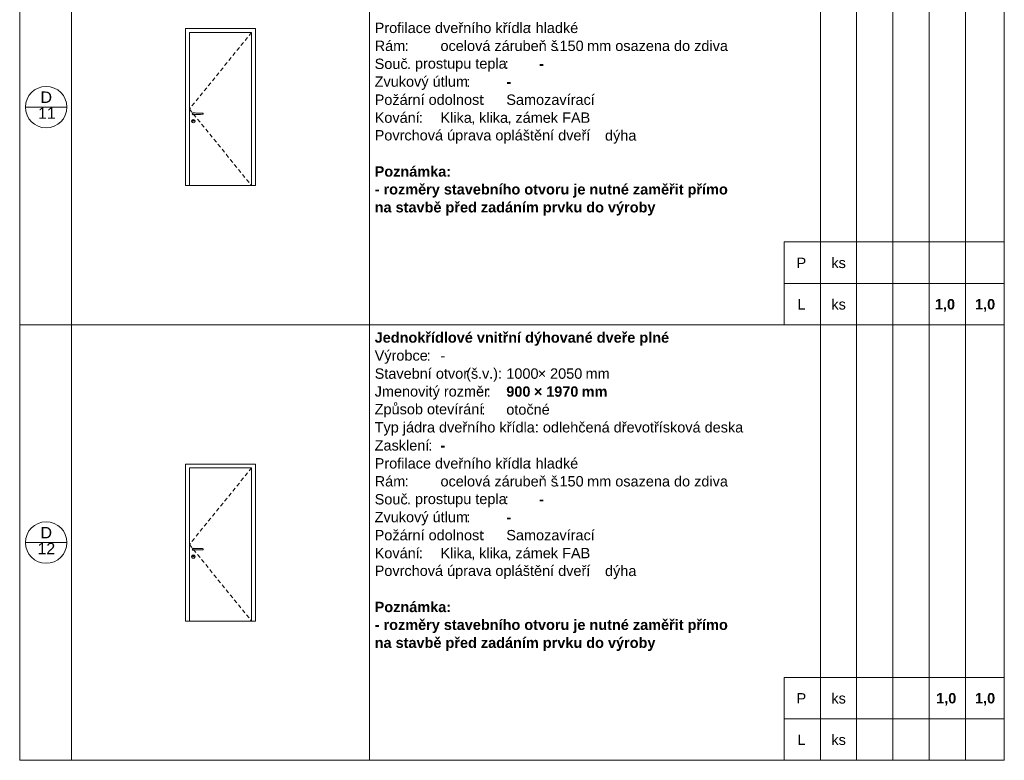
# Model space of a CAD drawing. Header units: millimetres. Extents: x 15381 to 191117, y -190522 to 367005.
# Tile 71 of 79: x 130117 to 149117, y 266604 to 280891. Entities that reach past the tile are written whole.
import ezdxf

# ---------------------------------------------------------------- set-up
doc = ezdxf.new("R2010")
doc.units = ezdxf.units.MM
doc.header["$MEASUREMENT"] = 0
doc.linetypes.add('Čárkovaná S', pattern=[125, 75, -50])
doc.styles.add('GENEROVANÝ_STYL_1', font='txt')
doc.styles.add('GENEROVANÝ_STYL_2', font='txt')

msp = doc.modelspace()

# ---------------------------------------------------------------- linework, layer by layer
at = {"color": 7, "linetype": 'Continuous', "lineweight": 20}
for p, q in [((130117.4, 294304.5), (130117.4, 266604.5)), ((149117.4, 266604.5), (149117.4, 294304.5)), ((131117.4, 283404.5), (131117.4, 275004.5)), ((136867.4, 283404.5), (136867.4, 275004.5)), ((145567.4, 283404.5), (145567.4, 275004.5)), ((146267.4, 283404.5), (146267.4, 275004.5)), ((146967.4, 283404.5), (146967.4, 275004.5)), ((147667.4, 283404.5), (147667.4, 275004.5)), ((148367.4, 283404.5), (148367.4, 275004.5)), ((134667.4, 280719.5), (133317.4, 280719.5)), ((133317.4, 280719.5), (133317.4, 277689.5)), ((134592.4, 280644.5), (133392.4, 280644.5)), ((133392.4, 280644.5), (133392.4, 277689.5)), ((134592.4, 277689.5), (134592.4, 280644.5)), ((134667.4, 277689.5), (134667.4, 280719.5)), ((131028, 279204.5), (130228, 279204.5)), ((133434.4, 278933.7), (133438.8, 278950.2)), ((133438.8, 278917.2), (133434.4, 278933.7)), ((133437.4, 278933.7), (133441.4, 278948.7)), ((133441.4, 278918.7), (133437.4, 278933.7)), ((133438.8, 278950.2), (133450.9, 278962.3)), ((133441.4, 278948.7), (133452.4, 278959.7)), ((133447.9, 279076.2), (133450.5, 279086)), ((133450.5, 279066.5), (133447.9, 279076.2)), ((133449.4, 279076.2), (133451.8, 279085.2)), ((133451.8, 279067.2), (133449.4, 279076.2)), ((133450.5, 279086), (133457.7, 279093.1)), ((133457.7, 279059.4), (133450.5, 279066.5)), ((133450.9, 278962.3), (133467.4, 278966.7)), ((133451.8, 279085.2), (133458.4, 279091.8)), ((133458.4, 279060.7), (133451.8, 279067.2)), ((133452.4, 279076.2), (133454.4, 279083.7)), ((133454.4, 279068.7), (133452.4, 279076.2)), ((133452.4, 278959.7), (133467.4, 278963.7)), ((133454.4, 279083.7), (133459.9, 279089.2)), ((133459.9, 279063.3), (133454.4, 279068.7)), ((133455.4, 278947.2), (133457, 278953.2)), ((133457, 278941.2), (133455.4, 278947.2)), ((133456.9, 278947.2), (133458.3, 278952.5)), ((133458.3, 278942), (133456.9, 278947.2)), ((133457, 278953.2), (133461.4, 278957.6)), ((133461.4, 278936.9), (133457, 278941.2)), ((133457.7, 279093.1), (133467.4, 279095.7)), ((133467.4, 279056.7), (133457.7, 279059.4)), ((133458.3, 278952.5), (133462.2, 278956.3)), ((133462.2, 278938.1), (133458.3, 278942)), ((133458.4, 279091.8), (133467.4, 279094.2)), ((133467.4, 279058.2), (133458.4, 279060.7)), ((133459.9, 279089.2), (133467.4, 279091.2)), ((133467.4, 279061.2), (133459.9, 279063.3)), ((133461.4, 278957.6), (133467.4, 278959.2)), ((133467.4, 278935.2), (133461.4, 278936.9)), ((133462.2, 278956.3), (133467.4, 278957.7)), ((133467.4, 278936.7), (133462.2, 278938.1)), ((133467.4, 279095.7), (133477.2, 279093.1)), ((133467.4, 279094.2), (133476.4, 279091.8)), ((133467.4, 279091.2), (133504.9, 279091.2)), ((133504.9, 279061.2), (133467.4, 279061.2)), ((133476.4, 279060.7), (133467.4, 279058.2)), ((133477.2, 279059.4), (133467.4, 279056.7)), ((133467.4, 278966.7), (133483.9, 278962.3)), ((133467.4, 278963.7), (133482.4, 278959.7)), ((133467.4, 278959.2), (133473.4, 278957.6)), ((133467.4, 278957.7), (133472.7, 278956.3)), ((133472.7, 278938.1), (133467.4, 278936.7)), ((133473.4, 278936.9), (133467.4, 278935.2)), ((133472.7, 278956.3), (133476.5, 278952.5)), ((133476.5, 278942), (133472.7, 278938.1)), ((133473.4, 278957.6), (133477.8, 278953.2)), ((133477.8, 278941.2), (133473.4, 278936.9)), ((133476.4, 279091.8), (133477, 279091.2)), ((133477, 279061.2), (133476.4, 279060.7)), ((133476.5, 278952.5), (133477.9, 278947.2)), ((133477.9, 278947.2), (133476.5, 278942)), ((133477.2, 279093.1), (133479, 279091.2)), ((133479, 279061.2), (133477.2, 279059.4)), ((133477.8, 278953.2), (133479.4, 278947.2)), ((133479.4, 278947.2), (133477.8, 278941.2)), ((133482.4, 278959.7), (133493.4, 278948.7)), ((133483.9, 278962.3), (133496, 278950.2)), ((133493.4, 278948.7), (133497.4, 278933.7)), ((133497.4, 278933.7), (133493.4, 278918.7)), ((133496, 278950.2), (133500.4, 278933.7)), ((133500.4, 278933.7), (133496, 278917.2)), ((133504.9, 279091.2), (133525, 279090.7)), ((133525, 279061.8), (133504.9, 279061.2)), ((133525, 279090.7), (133565.1, 279089.5)), ((133565.1, 279063), (133525, 279061.8)), ((133565.1, 279089.5), (133604.7, 279088.3)), ((133604.7, 279064.2), (133565.1, 279063)), ((133604.7, 279088.3), (133643.5, 279087.1)), ((133643.5, 279065.4), (133604.7, 279064.2)), ((133643.5, 279087.1), (133655.6, 279086.7)), ((133655.6, 279065.7), (133643.5, 279065.4)), ((133655.5, 279086.7), (133655.6, 279086.7)), ((133655.5, 279065.7), (133655.6, 279065.7)), ((133655.6, 279086.7), (133655.6, 279065.7)), ((133450.9, 278905.2), (133438.8, 278917.2)), ((133452.4, 278907.8), (133441.4, 278918.7)), ((133467.4, 278900.7), (133450.9, 278905.2)), ((133467.4, 278903.7), (133452.4, 278907.8)), ((133482.4, 278907.8), (133467.4, 278903.7)), ((133483.9, 278905.2), (133467.4, 278900.7)), ((133493.4, 278918.7), (133482.4, 278907.8)), ((133496, 278917.2), (133483.9, 278905.2)), ((133317.4, 277689.5), (134667.4, 277689.5)), ((144867.4, 276604.5), (144867.4, 275004.5)), ((149117.4, 276604.5), (144867.4, 276604.5)), ((149117.4, 275804.5), (144867.4, 275804.5)), ((149117.4, 275004.5), (130117.4, 275004.5)), ((131117.4, 275004.5), (131117.4, 266604.5)), ((136867.4, 275004.5), (136867.4, 266604.5)), ((145567.4, 275004.5), (145567.4, 266604.5)), ((146267.4, 275004.5), (146267.4, 266604.5)), ((146967.4, 275004.5), (146967.4, 266604.5)), ((147667.4, 275004.5), (147667.4, 266604.5)), ((148367.4, 275004.5), (148367.4, 266604.5)), ((134667.4, 272319.5), (133317.4, 272319.5)), ((133317.4, 272319.5), (133317.4, 269289.5)), ((134667.4, 269289.5), (134667.4, 272319.5)), ((134592.4, 272244.5), (133392.4, 272244.5)), ((133392.4, 272244.5), (133392.4, 269289.5)), ((134592.4, 269289.5), (134592.4, 272244.5)), ((131028, 270804.5), (130228, 270804.5)), ((133438.8, 270550.2), (133450.9, 270562.3)), ((133447.9, 270676.2), (133450.5, 270686)), ((133450.5, 270666.5), (133447.9, 270676.2)), ((133449.4, 270676.2), (133451.8, 270685.2)), ((133451.8, 270667.2), (133449.4, 270676.2)), ((133450.5, 270686), (133457.7, 270693.1)), ((133457.7, 270659.4), (133450.5, 270666.5)), ((133450.9, 270562.3), (133467.4, 270566.7)), ((133451.8, 270685.2), (133458.4, 270691.8)), ((133458.4, 270660.7), (133451.8, 270667.2)), ((133452.4, 270676.2), (133454.4, 270683.7)), ((133454.4, 270668.7), (133452.4, 270676.2)), ((133452.4, 270559.7), (133467.4, 270563.7)), ((133454.4, 270683.7), (133459.9, 270689.2)), ((133459.9, 270663.3), (133454.4, 270668.7)), ((133457.7, 270693.1), (133467.4, 270695.7)), ((133467.4, 270656.7), (133457.7, 270659.4)), ((133458.4, 270691.8), (133467.4, 270694.2)), ((133467.4, 270658.2), (133458.4, 270660.7)), ((133459.9, 270689.2), (133467.4, 270691.2)), ((133467.4, 270661.2), (133459.9, 270663.3)), ((133467.4, 270695.7), (133477.2, 270693.1)), ((133467.4, 270694.2), (133476.4, 270691.8)), ((133467.4, 270691.2), (133504.9, 270691.2)), ((133504.9, 270661.2), (133467.4, 270661.2)), ((133476.4, 270660.7), (133467.4, 270658.2)), ((133477.2, 270659.4), (133467.4, 270656.7)), ((133467.4, 270566.7), (133483.9, 270562.3)), ((133467.4, 270563.7), (133482.4, 270559.7)), ((133476.4, 270691.8), (133477, 270691.2)), ((133477, 270661.2), (133476.4, 270660.7)), ((133477.2, 270693.1), (133479, 270691.2)), ((133479, 270661.2), (133477.2, 270659.4)), ((133483.9, 270562.3), (133496, 270550.2)), ((133504.9, 270691.2), (133525, 270690.7)), ((133525, 270661.8), (133504.9, 270661.2)), ((133525, 270690.7), (133565.1, 270689.5)), ((133565.1, 270663), (133525, 270661.8)), ((133565.1, 270689.5), (133604.7, 270688.3)), ((133604.7, 270664.2), (133565.1, 270663)), ((133604.7, 270688.3), (133643.5, 270687.1)), ((133643.5, 270665.4), (133604.7, 270664.2)), ((133643.5, 270687.1), (133655.6, 270686.7)), ((133655.6, 270665.7), (133643.5, 270665.4)), ((133655.5, 270686.7), (133655.6, 270686.7)), ((133655.5, 270665.7), (133655.6, 270665.7)), ((133655.6, 270686.7), (133655.6, 270665.7)), ((133434.4, 270533.7), (133438.8, 270550.2)), ((133438.8, 270517.2), (133434.4, 270533.7)), ((133437.4, 270533.7), (133441.4, 270548.7)), ((133441.4, 270518.7), (133437.4, 270533.7)), ((133450.9, 270505.2), (133438.8, 270517.2)), ((133441.4, 270548.7), (133452.4, 270559.7)), ((133452.4, 270507.8), (133441.4, 270518.7)), ((133467.4, 270500.7), (133450.9, 270505.2)), ((133467.4, 270503.7), (133452.4, 270507.8)), ((133455.4, 270547.2), (133457, 270553.2)), ((133457, 270541.2), (133455.4, 270547.2)), ((133456.9, 270547.2), (133458.3, 270552.5)), ((133458.3, 270542), (133456.9, 270547.2)), ((133457, 270553.2), (133461.4, 270557.6)), ((133461.4, 270536.9), (133457, 270541.2)), ((133458.3, 270552.5), (133462.2, 270556.3)), ((133462.2, 270538.1), (133458.3, 270542)), ((133461.4, 270557.6), (133467.4, 270559.2)), ((133467.4, 270535.2), (133461.4, 270536.9)), ((133462.2, 270556.3), (133467.4, 270557.7)), ((133467.4, 270536.7), (133462.2, 270538.1)), ((133467.4, 270559.2), (133473.4, 270557.6)), ((133467.4, 270557.7), (133472.7, 270556.3)), ((133472.7, 270538.1), (133467.4, 270536.7)), ((133473.4, 270536.9), (133467.4, 270535.2)), ((133482.4, 270507.8), (133467.4, 270503.7)), ((133483.9, 270505.2), (133467.4, 270500.7)), ((133472.7, 270556.3), (133476.5, 270552.5)), ((133476.5, 270542), (133472.7, 270538.1)), ((133473.4, 270557.6), (133477.8, 270553.2)), ((133477.8, 270541.2), (133473.4, 270536.9)), ((133476.5, 270552.5), (133477.9, 270547.2)), ((133477.9, 270547.2), (133476.5, 270542)), ((133477.8, 270553.2), (133479.4, 270547.2)), ((133479.4, 270547.2), (133477.8, 270541.2)), ((133482.4, 270559.7), (133493.4, 270548.7)), ((133493.4, 270518.7), (133482.4, 270507.8)), ((133496, 270517.2), (133483.9, 270505.2)), ((133493.4, 270548.7), (133497.4, 270533.7)), ((133497.4, 270533.7), (133493.4, 270518.7)), ((133496, 270550.2), (133500.4, 270533.7)), ((133500.4, 270533.7), (133496, 270517.2)), ((133317.4, 269289.5), (134667.4, 269289.5)), ((144867.4, 268204.5), (144867.4, 266604.5)), ((149117.4, 268204.5), (144867.4, 268204.5)), ((149117.4, 267404.5), (144867.4, 267404.5)), ((130117.4, 266604.5), (149117.4, 266604.5))]:
    msp.add_line(p, q, dxfattribs=at)
at = {"color": 7, "linetype": 'Čárkovaná S', "lineweight": 20}
for p, q in [((134592.4, 280644.5), (133392.4, 279167)), ((133392.4, 279167), (134592.4, 277689.5)), ((134592.4, 272244.5), (133392.4, 270767)), ((133392.4, 270767), (134592.4, 269289.5))]:
    msp.add_line(p, q, dxfattribs=at)
at = {"color": 7, "linetype": 'Continuous', "lineweight": 20}
for centre in [(130628, 279204.5), (130628, 270804.5)]:
    msp.add_circle(centre, 400, dxfattribs=at)

# ---------------------------------------------------------------- texts
at = {"color": 7, "linetype": 'Continuous', "lineweight": 20, "attachment_point": 7}
for s, insert, char_height, style in [('\\A1;{\\pql;\\fArial|b0|i0|c238|p38;Profilace dveřního křídla}', (136967.4, 280630.2), 200, 'GENEROVANÝ_STYL_1'), ('\\A1;{\\pql;\\fArial|b0|i0|c238|p38;hladké}', (140072.3, 280630.2), 200, 'GENEROVANÝ_STYL_1'), ('\\A1;{\\pql;\\fArial|b0|i0|c238|p38;: }', (139918.7, 280633.3), 200, 'GENEROVANÝ_STYL_1'), ('\\A1;{\\pql;\\fArial|b0|i0|c238|p38;^I}', (140876.9, 280633.3), 200, 'GENEROVANÝ_STYL_1'), ('\\A1;{\\pql;\\fArial|b0|i0|c238|p38;Rám}', (136967.4, 280283.9), 200, 'GENEROVANÝ_STYL_1'), ('\\A1;{\\pql;\\fArial|b0|i0|c238|p38;ocelová zárubeň š}', (138237.4, 280283.9), 200, 'GENEROVANÝ_STYL_1'), ('\\A1;{\\pql;\\fArial|b0|i0|c238|p38;150}', (140534.1, 280283.8), 200, 'GENEROVANÝ_STYL_1'), ('\\A1;{\\pql;\\fArial|b0|i0|c238|p38; mm osazena do zdiva}', (140989.4, 280283.9), 200, 'GENEROVANÝ_STYL_1'), ('\\A1;{\\pql;\\fArial|b0|i0|c238|p38;: }', (137545.2, 280287.1), 200, 'GENEROVANÝ_STYL_1'), ('\\A1;{\\pql;\\fArial|b0|i0|c238|p38;^I}', (137698.8, 280287.1), 200, 'GENEROVANÝ_STYL_1'), ('\\A1;{\\pql;\\fArial|b0|i0|c238|p38;.}', (140457.3, 280287.1), 200, 'GENEROVANÝ_STYL_1'), ('\\A1;{\\pql;\\fArial|b0|i0|c238|p38;Souč}', (136967.4, 279937.5), 200, 'GENEROVANÝ_STYL_1'), ('\\A1;{\\pql;\\fArial|b0|i0|c238|p38;prostupu tepla}', (137744.5, 279886.3), 200, 'GENEROVANÝ_STYL_1'), ('\\A1;{\\pql;\\fArial|b0|i0|c238|p38;:}', (139478, 279940.8), 200, 'GENEROVANÝ_STYL_1'), ('\\A1;{\\pql;\\fArial|b0|i0|c238|p38;. }', (137590.9, 279940.8), 200, 'GENEROVANÝ_STYL_1'), ('\\A1;{\\pql;\\fArial|b1|i0|c238|p38; }', (139554.8, 279872.2), 200, 'GENEROVANÝ_STYL_2'), ('\\A1;{\\pql;\\fArial|b1|i0|c238|p38;^I}', (139631.6, 279940.8), 200, 'GENEROVANÝ_STYL_2'), ('\\A1;{\\pql;\\fArial|b1|i0|c238|p38;-}', (140142.4, 279940.8), 200, 'GENEROVANÝ_STYL_2'), ('\\A1;{\\pql;\\fArial|b0|i0|c238|p38;Zvukový útlum}', (136967.4, 279536.9), 200, 'GENEROVANÝ_STYL_1'), ('\\A1;{\\pql;\\fArial|b0|i0|c238|p38;:}', (138733.8, 279594.5), 200, 'GENEROVANÝ_STYL_1'), ('\\A1;{\\pql;\\fArial|b1|i0|c238|p38;-}', (139507.4, 279594.5), 200, 'GENEROVANÝ_STYL_2'), ('\\A1;{\\pql;\\fArial|b0|i0|c238|p38;D}', (130519.3, 279285.7), 220, 'GENEROVANÝ_STYL_1'), ('\\A1;{\\pql;\\fArial|b1|i0|c238|p38; }', (138810.6, 279525.9), 200, 'GENEROVANÝ_STYL_2'), ('\\A1;{\\pql;\\fArial|b1|i0|c238|p38;^I}', (138887.4, 279594.5), 200, 'GENEROVANÝ_STYL_2'), ('\\A1;{\\pql;\\fArial|b0|i0|c238|p38;Požární odolnost}', (136967.4, 279245), 200, 'GENEROVANÝ_STYL_1'), ('\\A1;{\\pql;\\fArial|b0|i0|c238|p38;:}', (139020.9, 279248.2), 200, 'GENEROVANÝ_STYL_1'), ('\\A1;{\\pql;\\fArial|b0|i0|c238|p38;Samozavírací}', (139507.4, 279244.9), 200, 'GENEROVANÝ_STYL_1'), ('\\A1;{\\pql;\\fArial|b0|i0|c238|p38;11}', (130472.1, 278979.1), 220, 'GENEROVANÝ_STYL_1'), ('\\A1;{\\pql;\\fArial|b0|i0|c238|p38;Kování}', (136967.4, 278898.8), 200, 'GENEROVANÝ_STYL_1'), ('\\A1;{\\pql;\\fArial|b0|i0|c238|p38;Klika}', (138237.4, 278898.8), 200, 'GENEROVANÝ_STYL_1'), ('\\A1;{\\pql;\\fArial|b0|i0|c238|p38;klika}', (138983.5, 278898.8), 200, 'GENEROVANÝ_STYL_1'), ('\\A1;{\\pql;\\fArial|b1|i0|c238|p38; }', (139097.7, 279179.6), 200, 'GENEROVANÝ_STYL_2'), ('\\A1;{\\pql;\\fArial|b1|i0|c238|p38;^I}', (139174.5, 279248.2), 200, 'GENEROVANÝ_STYL_2'), ('\\A1;{\\pql;\\fArial|b0|i0|c238|p38;zámek FAB}', (139683.8, 278898.8), 200, 'GENEROVANÝ_STYL_1'), ('\\A1;{\\pql;\\fArial|b0|i0|c238|p38;:}', (137819.5, 278901.9), 200, 'GENEROVANÝ_STYL_1'), ('\\A1;{\\pql;\\fArial|b0|i0|c238|p38;Povrchová úprava opláštění dveří}', (136967.4, 278501.2), 200, 'GENEROVANÝ_STYL_1'), ('\\A1;{\\pql;\\fArial|b1|i0|c238|p38; }', (137896.3, 278833.3), 200, 'GENEROVANÝ_STYL_2'), ('\\A1;{\\pql;\\fArial|b1|i0|c238|p38;^I}', (137973.1, 278901.9), 200, 'GENEROVANÝ_STYL_2'), ('\\A1;{\\pql;\\fArial|b0|i0|c238|p38;, }', (138829.9, 278863.1), 200, 'GENEROVANÝ_STYL_1'), ('\\A1;{\\pql;\\fArial|b0|i0|c238|p38;, }', (139530.2, 278863.1), 200, 'GENEROVANÝ_STYL_1'), ('\\A1;{\\pql;\\fArial|b0|i0|c238|p38;dýha}', (141412.4, 278498), 200, 'GENEROVANÝ_STYL_1'), ('\\A1;{\\pql;\\fArial|b0|i0|c238|p38;:}', (141045.1, 278555.6), 200, 'GENEROVANÝ_STYL_1'), ('\\A1;{\\pql;\\fArial|b0|i0|c238|p38;^I}', (141121.9, 278555.6), 200, 'GENEROVANÝ_STYL_1'), ('\\A1;{\\pql;\\fArial|b1|i0|c238|p38;Poznámka:}', (136967.4, 277859.9), 200, 'GENEROVANÝ_STYL_2'), ('\\A1;{\\pql;\\fArial|b1|i0|c238|p38;- rozměry stavebního otvoru je nutné zaměřit přímo}', (136967.4, 277459), 200, 'GENEROVANÝ_STYL_2'), ('\\A1;{\\pql;\\fArial|b1|i0|c238|p38;na stavbě před zadáním prvku do výroby}', (136967.4, 277112.7), 200, 'GENEROVANÝ_STYL_2'), ('\\A1;{\\pql;\\fArial|b0|i0|c238|p38;P}', (145109, 276100.2), 200, 'GENEROVANÝ_STYL_1'), ('\\A1;{\\pql;\\fArial|b0|i0|c238|p38;ks}', (145780.3, 276097.1), 200, 'GENEROVANÝ_STYL_1'), ('\\A1;{\\pql;\\fArial|b0|i0|c238|p38;L}', (145124.6, 275300.2), 200, 'GENEROVANÝ_STYL_1'), ('\\A1;{\\pql;\\fArial|b0|i0|c238|p38;ks}', (145780.3, 275297.1), 200, 'GENEROVANÝ_STYL_1'), ('\\A1;{\\pql;\\fArial|b1|i0|c238|p38;1,0}', (147777.2, 275256.9), 200, 'GENEROVANÝ_STYL_2'), ('\\A1;{\\pql;\\fArial|b1|i0|c238|p38;1,0}', (148552.2, 275256.9), 200, 'GENEROVANÝ_STYL_2'), ('\\A1;{\\pql;\\fArial|b1|i0|c238|p38;Jednokřídlové vnitřní dýhované dveře plné}', (136967.4, 274599.6), 200, 'GENEROVANÝ_STYL_2'), ('\\A1;{\\pql;\\fArial|b0|i0|c238|p38;Výrobce}', (136967.4, 274253.5), 200, 'GENEROVANÝ_STYL_1'), ('\\A1;{\\pql;\\fArial|b0|i0|c238|p38;:}', (137971.3, 274311.1), 200, 'GENEROVANÝ_STYL_1'), ('\\A1;{\\pql;\\fArial|b0|i0|c238|p38;-}', (138237.4, 274311.1), 200, 'GENEROVANÝ_STYL_1'), ('\\A1;{\\pql;\\fArial|b0|i0|c238|p38;Stavební otvor}', (136967.4, 273961.5), 200, 'GENEROVANÝ_STYL_1'), ('\\A1;{\\pql;\\fArial|b0|i0|c238|p38;^I}', (138048.1, 274311.1), 200, 'GENEROVANÝ_STYL_1'), ('\\A1;{\\pql;\\fArial|b0|i0|c238|p38;^I}', (138328.8, 274311.1), 200, 'GENEROVANÝ_STYL_1'), ('\\A1;{\\pql;\\fArial|b0|i0|c238|p38;š}', (138825.2, 273961.6), 200, 'GENEROVANÝ_STYL_1'), ('\\A1;{\\pql;\\fArial|b0|i0|c238|p38;^I}', (138872.4, 274311.1), 200, 'GENEROVANÝ_STYL_1'), ('\\A1;{\\pql;\\fArial|b0|i0|c238|p38;(}', (138733.8, 273907), 200, 'GENEROVANÝ_STYL_1'), ('\\A1;{\\pql;\\fArial|b0|i0|c238|p38;.}', (138962.4, 273964.8), 200, 'GENEROVANÝ_STYL_1'), ('\\A1;{\\pql;\\fArial|b0|i0|c238|p38;v}', (139039.2, 273964.8), 200, 'GENEROVANÝ_STYL_1'), ('\\A1;{\\pql;\\fArial|b0|i0|c238|p38;.):}', (139176.3, 273907), 200, 'GENEROVANÝ_STYL_1'), ('\\A1;{\\pql;\\fArial|b0|i0|c238|p38;1000}', (139507.4, 273961.5), 200, 'GENEROVANÝ_STYL_1'), ('\\A1;{\\pql;\\fArial|b0|i0|c238|p38;× }', (140114.5, 273964.8), 200, 'GENEROVANÝ_STYL_1'), ('\\A1;{\\pql;\\fArial|b0|i0|c238|p38;2050}', (140352.2, 273961.5), 200, 'GENEROVANÝ_STYL_1'), ('\\A1;{\\pql;\\fArial|b0|i0|c238|p38; mm}', (140959.3, 273964.8), 200, 'GENEROVANÝ_STYL_1'), ('\\A1;{\\pql;\\fArial|b0|i0|c238|p38;Jmenovitý rozměr}', (136967.4, 273560.9), 200, 'GENEROVANÝ_STYL_1'), ('\\A1;{\\pql;\\fArial|b1|i0|c238|p38; }', (139421.3, 273896.2), 200, 'GENEROVANÝ_STYL_2'), ('\\A1;{\\pql;\\fArial|b1|i0|c238|p38;^I}', (139498.1, 273964.8), 200, 'GENEROVANÝ_STYL_2'), ('\\A1;{\\pql;\\fArial|b1|i0|c238|p38;900}', (139507.4, 273615.1), 200, 'GENEROVANÝ_STYL_2'), ('\\A1;{\\pql;\\fArial|b1|i0|c238|p38; × }', (139962.7, 273618.5), 200, 'GENEROVANÝ_STYL_2'), ('\\A1;{\\pql;\\fArial|b1|i0|c238|p38;1970}', (140277.2, 273615.1), 200, 'GENEROVANÝ_STYL_2'), ('\\A1;{\\pql;\\fArial|b0|i0|c238|p38;:}', (139128.8, 273618.5), 200, 'GENEROVANÝ_STYL_1'), ('\\A1;{\\pql;\\fArial|b0|i0|c238|p38;^I}', (139205.6, 273618.5), 200, 'GENEROVANÝ_STYL_1'), ('\\A1;{\\pql;\\fArial|b1|i0|c238|p38; mm}', (140884.3, 273618.5), 200, 'GENEROVANÝ_STYL_2'), ('\\A1;{\\pql;\\fArial|b0|i0|c238|p38;Způsob otevírání}', (136967.4, 273217.8), 200, 'GENEROVANÝ_STYL_1'), ('\\A1;{\\pql;\\fArial|b0|i0|c238|p38;:}', (139022.7, 273272.2), 200, 'GENEROVANÝ_STYL_1'), ('\\A1;{\\pql;\\fArial|b0|i0|c238|p38;otočné}', (139507.4, 273269), 200, 'GENEROVANÝ_STYL_1'), ('\\A1;{\\pql;\\fArial|b0|i0|c238|p38;^I}', (139099.5, 273272.2), 200, 'GENEROVANÝ_STYL_1'), ('\\A1;{\\pql;\\fArial|b0|i0|c238|p38;Typ jádra dveřního křídla: odlehčená dřevotřísková deska}', (136967.4, 272868.3), 200, 'GENEROVANÝ_STYL_1'), ('\\A1;{\\pql;\\fArial|b0|i0|c238|p38;Zasklení}', (136967.4, 272576.5), 200, 'GENEROVANÝ_STYL_1'), ('\\A1;{\\pql;\\fArial|b0|i0|c238|p38;:}', (138002.4, 272579.6), 200, 'GENEROVANÝ_STYL_1'), ('\\A1;{\\pql;\\fArial|b1|i0|c238|p38;-}', (138237.4, 272579.6), 200, 'GENEROVANÝ_STYL_2'), ('\\A1;{\\pql;\\fArial|b0|i0|c238|p38;Profilace dveřního křídla}', (136967.4, 272230.2), 200, 'GENEROVANÝ_STYL_1'), ('\\A1;{\\pql;\\fArial|b1|i0|c238|p38; }', (138079.2, 272511.1), 200, 'GENEROVANÝ_STYL_2'), ('\\A1;{\\pql;\\fArial|b1|i0|c238|p38;^I}', (138156, 272579.6), 200, 'GENEROVANÝ_STYL_2'), ('\\A1;{\\pql;\\fArial|b0|i0|c238|p38;hladké}', (140072.3, 272230.2), 200, 'GENEROVANÝ_STYL_1'), ('\\A1;{\\pql;\\fArial|b0|i0|c238|p38;: }', (139918.7, 272233.3), 200, 'GENEROVANÝ_STYL_1'), ('\\A1;{\\pql;\\fArial|b0|i0|c238|p38;Rám}', (136967.4, 271883.9), 200, 'GENEROVANÝ_STYL_1'), ('\\A1;{\\pql;\\fArial|b0|i0|c238|p38;ocelová zárubeň š}', (138237.4, 271883.9), 200, 'GENEROVANÝ_STYL_1'), ('\\A1;{\\pql;\\fArial|b0|i0|c238|p38;150}', (140534.1, 271883.8), 200, 'GENEROVANÝ_STYL_1'), ('\\A1;{\\pql;\\fArial|b0|i0|c238|p38;^I}', (140876.9, 272233.3), 200, 'GENEROVANÝ_STYL_1'), ('\\A1;{\\pql;\\fArial|b0|i0|c238|p38; mm osazena do zdiva}', (140989.4, 271883.9), 200, 'GENEROVANÝ_STYL_1'), ('\\A1;{\\pql;\\fArial|b0|i0|c238|p38;: }', (137545.2, 271887.1), 200, 'GENEROVANÝ_STYL_1'), ('\\A1;{\\pql;\\fArial|b0|i0|c238|p38;.}', (140457.3, 271887.1), 200, 'GENEROVANÝ_STYL_1'), ('\\A1;{\\pql;\\fArial|b0|i0|c238|p38;Souč}', (136967.4, 271537.5), 200, 'GENEROVANÝ_STYL_1'), ('\\A1;{\\pql;\\fArial|b0|i0|c238|p38;^I}', (137698.8, 271887.1), 200, 'GENEROVANÝ_STYL_1'), ('\\A1;{\\pql;\\fArial|b0|i0|c238|p38;prostupu tepla}', (137744.5, 271486.3), 200, 'GENEROVANÝ_STYL_1'), ('\\A1;{\\pql;\\fArial|b0|i0|c238|p38;. }', (137590.9, 271540.8), 200, 'GENEROVANÝ_STYL_1'), ('\\A1;{\\pql;\\fArial|b0|i0|c238|p38;:}', (139478, 271540.8), 200, 'GENEROVANÝ_STYL_1'), ('\\A1;{\\pql;\\fArial|b1|i0|c238|p38;^I}', (139631.6, 271540.8), 200, 'GENEROVANÝ_STYL_2'), ('\\A1;{\\pql;\\fArial|b1|i0|c238|p38;-}', (140142.4, 271540.8), 200, 'GENEROVANÝ_STYL_2'), ('\\A1;{\\pql;\\fArial|b0|i0|c238|p38;Zvukový útlum}', (136967.4, 271136.9), 200, 'GENEROVANÝ_STYL_1'), ('\\A1;{\\pql;\\fArial|b0|i0|c238|p38;:}', (138733.8, 271194.5), 200, 'GENEROVANÝ_STYL_1'), ('\\A1;{\\pql;\\fArial|b1|i0|c238|p38; }', (139554.8, 271472.2), 200, 'GENEROVANÝ_STYL_2'), ('\\A1;{\\pql;\\fArial|b1|i0|c238|p38;^I}', (138887.4, 271194.5), 200, 'GENEROVANÝ_STYL_2'), ('\\A1;{\\pql;\\fArial|b1|i0|c238|p38;-}', (139507.4, 271194.5), 200, 'GENEROVANÝ_STYL_2'), ('\\A1;{\\pql;\\fArial|b0|i0|c238|p38;D}', (130519.3, 270885.7), 220, 'GENEROVANÝ_STYL_1'), ('\\A1;{\\pql;\\fArial|b0|i0|c238|p38;Požární odolnost}', (136967.4, 270845), 200, 'GENEROVANÝ_STYL_1'), ('\\A1;{\\pql;\\fArial|b1|i0|c238|p38; }', (138810.6, 271125.9), 200, 'GENEROVANÝ_STYL_2'), ('\\A1;{\\pql;\\fArial|b0|i0|c238|p38;:}', (139020.9, 270848.2), 200, 'GENEROVANÝ_STYL_1'), ('\\A1;{\\pql;\\fArial|b0|i0|c238|p38;Samozavírací}', (139507.4, 270844.9), 200, 'GENEROVANÝ_STYL_1'), ('\\A1;{\\pql;\\fArial|b0|i0|c238|p38;12}', (130461, 270579.1), 220, 'GENEROVANÝ_STYL_1'), ('\\A1;{\\pql;\\fArial|b1|i0|c238|p38; }', (139097.7, 270779.6), 200, 'GENEROVANÝ_STYL_2'), ('\\A1;{\\pql;\\fArial|b1|i0|c238|p38;^I}', (139174.5, 270848.2), 200, 'GENEROVANÝ_STYL_2'), ('\\A1;{\\pql;\\fArial|b0|i0|c238|p38;Kování}', (136967.4, 270498.8), 200, 'GENEROVANÝ_STYL_1'), ('\\A1;{\\pql;\\fArial|b0|i0|c238|p38;:}', (137819.5, 270501.9), 200, 'GENEROVANÝ_STYL_1'), ('\\A1;{\\pql;\\fArial|b0|i0|c238|p38;Klika}', (138237.4, 270498.8), 200, 'GENEROVANÝ_STYL_1'), ('\\A1;{\\pql;\\fArial|b0|i0|c238|p38;klika}', (138983.5, 270498.8), 200, 'GENEROVANÝ_STYL_1'), ('\\A1;{\\pql;\\fArial|b0|i0|c238|p38;zámek FAB}', (139683.8, 270498.8), 200, 'GENEROVANÝ_STYL_1'), ('\\A1;{\\pql;\\fArial|b1|i0|c238|p38; }', (137896.3, 270433.3), 200, 'GENEROVANÝ_STYL_2'), ('\\A1;{\\pql;\\fArial|b1|i0|c238|p38;^I}', (137973.1, 270501.9), 200, 'GENEROVANÝ_STYL_2'), ('\\A1;{\\pql;\\fArial|b0|i0|c238|p38;, }', (138829.9, 270463.1), 200, 'GENEROVANÝ_STYL_1'), ('\\A1;{\\pql;\\fArial|b0|i0|c238|p38;, }', (139530.2, 270463.1), 200, 'GENEROVANÝ_STYL_1'), ('\\A1;{\\pql;\\fArial|b0|i0|c238|p38;Povrchová úprava opláštění dveří}', (136967.4, 270101.2), 200, 'GENEROVANÝ_STYL_1'), ('\\A1;{\\pql;\\fArial|b0|i0|c238|p38;:}', (141045.1, 270155.6), 200, 'GENEROVANÝ_STYL_1'), ('\\A1;{\\pql;\\fArial|b0|i0|c238|p38;dýha}', (141412.4, 270098), 200, 'GENEROVANÝ_STYL_1'), ('\\A1;{\\pql;\\fArial|b0|i0|c238|p38;^I}', (141121.9, 270155.6), 200, 'GENEROVANÝ_STYL_1'), ('\\A1;{\\pql;\\fArial|b1|i0|c238|p38;Poznámka:}', (136967.4, 269459.9), 200, 'GENEROVANÝ_STYL_2'), ('\\A1;{\\pql;\\fArial|b1|i0|c238|p38;- rozměry stavebního otvoru je nutné zaměřit přímo}', (136967.4, 269059), 200, 'GENEROVANÝ_STYL_2'), ('\\A1;{\\pql;\\fArial|b1|i0|c238|p38;na stavbě před zadáním prvku do výroby}', (136967.4, 268712.7), 200, 'GENEROVANÝ_STYL_2'), ('\\A1;{\\pql;\\fArial|b0|i0|c238|p38;P}', (145109, 267700.2), 200, 'GENEROVANÝ_STYL_1'), ('\\A1;{\\pql;\\fArial|b0|i0|c238|p38;ks}', (145780.3, 267697.1), 200, 'GENEROVANÝ_STYL_1'), ('\\A1;{\\pql;\\fArial|b1|i0|c238|p38;1,0}', (147802.2, 267656.9), 200, 'GENEROVANÝ_STYL_2'), ('\\A1;{\\pql;\\fArial|b1|i0|c238|p38;1,0}', (148552.2, 267656.9), 200, 'GENEROVANÝ_STYL_2'), ('\\A1;{\\pql;\\fArial|b0|i0|c238|p38;L}', (145124.6, 266900.2), 200, 'GENEROVANÝ_STYL_1'), ('\\A1;{\\pql;\\fArial|b0|i0|c238|p38;ks}', (145780.3, 266897.1), 200, 'GENEROVANÝ_STYL_1')]:
    msp.add_mtext(s, dxfattribs=dict(at, insert=insert, char_height=char_height, style=style))

doc.saveas('drawing.dxf')
